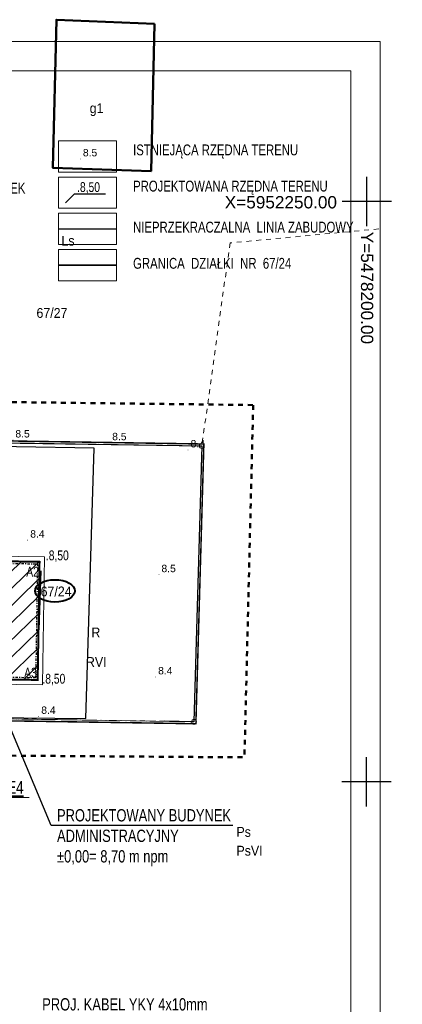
# Model space of a CAD drawing. Extents: x 5477991 to 5478204, y 5952118 to 5952269.
# Tile 9 of 9: x 5478165 to 5478204, y 5952168 to 5952268. Entities that reach past the tile are written whole.
import ezdxf
from ezdxf import colors
from ezdxf.entities.mleader import LeaderData, LeaderLine
from ezdxf.enums import TextEntityAlignment as Align
from ezdxf.math import Vec2, Vec3

# ---------------------------------------------------------------- set-up
doc = ezdxf.new("R2010")
doc.units = 0
doc.header["$LTSCALE"] = 0.5
for name, pattern in [('1 1', [2, 1, -1]), ('DASHDOT', [1, 0.5, -0.25, 0, -0.25]), ('EGKK', [4, 3, -1]), ('EGUG', [2, 1, -1])]:
    doc.linetypes.add(name, pattern=pattern)
doc.layers.get('0').update_dxf_attribs({"color": 251})
for name, color, linetype in [('--granica', 2, 'Continuous'), ('--OPISY', 7, 'Continuous'), ('--proj.bud', 7, 'Continuous'), ('--rzędne terenu', 7, 'Continuous'), ('-pkt tyczenia', 7, 'Continuous'), ('PARSI', 7, 'Continuous'), ('Strzałka', 251, 'Continuous'), ('Wymiarowanie', 7, 'Continuous')]:
    doc.layers.add(name, color=color, linetype=linetype)
for name, color, linetype, lineweight in [('--GRANICA DZIAŁKI', 2, 'Continuous', 40), ('--linia  zabudowy', 251, 'Continuous', 35), ('--tabelka rysunku', 7, 'Continuous', 0), ('--zagos.terenu', 7, 'Continuous', 30), ('--zagosp', 7, 'Continuous', 0), ('EGB', 251, 'Continuous', 20), ('EGB_O', 251, 'Continuous', 20), ('EGDE', 7, 'Continuous', 20), ('EGDE_O', 7, 'Continuous', 20), ('EGKK', 251, 'Continuous', 20), ('EGKK_O', 251, 'Continuous', 20), ('EGPG', 251, 'Continuous', 20), ('EGPG_O', 251, 'Continuous', 20), ('EGUG', 251, 'Continuous', 20), ('EGUG_O', 251, 'Continuous', 20), ('IE-zewnętrzne _wsp', 1, 'Continuous', 0), ('IE_wsp', 1, 'Continuous', 40), ('OTRN', 251, 'Continuous', 20), ('OTRN_O', 251, 'Continuous', 18)]:
    doc.layers.add(name, color=color, linetype=linetype, lineweight=lineweight)
doc.styles.add('1-500', font='arial.ttf', dxfattribs={"width": 0.75, "height": 1.25})
doc.styles.add('Arial', font='arial.ttf')
doc.styles.add('BDOT', font='Arial.ttf', dxfattribs={"width": 0.9})
doc.styles.add('EGBP', font='arial.ttf')
doc.styles.add('EGiB', font='Arial.ttf', dxfattribs={"width": 0.9})
doc.styles.add('MZSK', font='Arial.ttf', dxfattribs={"width": 0.9, "height": 0.75})
doc.styles.add('STYL-1', font='arial.ttf', dxfattribs={"width": 0.75})
doc.linetypes.add('LINIA ZAB2', pattern='A,0.4,[135,RODZLIN.shx,S=0.015,R=0,X=-0.1,Y=0],0.4', length=0.8)
doc.linetypes.add('OGRODZENIE1', pattern='A,0.4,-0.06,[143,RODZLIN.shx,S=0.012,R=0,X=0,Y=0],-0.06,0.4', length=0.92)

# ---------------------------------------------------------------- blocks, each defined once
blk = doc.blocks.new('EGPG_a')
at = {"color": 0}
blk.add_wipeout([(0.48, 0), (0.46, 0.15), (0.39, 0.28), (0.28, 0.39), (0.15, 0.46), (0, 0.48), (-0.15, 0.46), (-0.28, 0.39), (-0.39, 0.28), (-0.46, 0.15), (-0.48, 0), (-0.46, -0.15), (-0.39, -0.28), (-0.28, -0.39), (-0.15, -0.46), (0, -0.48), (0.15, -0.46), (0.28, -0.39), (0.39, -0.28), (0.46, -0.15)], dxfattribs=at).dxf.layer = 'EGPG'
at = {"layer": 'EGPG', "color": 0, "lineweight": 18}
blk.add_circle((0, 0, 1), 0.5, dxfattribs=at)
at = {"layer": 'EGPG_O', "color": 0, "style": 'EGBP'}
blk.add_attdef('NRP', (0.98, 0.52), '', height=1.5, dxfattribs=at)
blk = doc.blocks.new('OTRN')
at = {"layer": 'OTRN', "color": 0, "const_width": 0.09}
blk.add_lwpolyline([(-0.04, 0, 1), (0.04, 0, 1)], format="xyb", close=True, dxfattribs=at)
at = {"layer": 'OTRN_O', "color": 0, "style": 'BDOT'}
blk.add_attdef('RZEDNA', (0.51, 0.52), '', height=1.5, dxfattribs=at)
blk = doc.blocks.new('mzsk')
at = {"layer": 'PARSI', "color": 0}
for p, q in [((0, -5), (0, 5)), ((5, 0), (-5, 0))]:
    blk.add_line(p, q, dxfattribs=at)
blk = doc.blocks.new('_None')
blk = doc.blocks.new('Kancelariax2')
at = {"linetype": 'ByBlock'}
h = blk.add_hatch(dxfattribs=at)
h.set_pattern_fill('ANSI31', color=256, scale=10, style=0)
h.set_pattern_definition([(45, (-5478255.8995, -5952144.8831), (-0.88388347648, 0.88388347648), [])])
h.paths.add_polyline_path([(12, 6.844), (0, 6.844), (0, 0), (4.094, 0), (4.094, 1.2), (7.906, 1.2), (7.906, 0), (12, 0)])
at = {"linetype": 'Continuous', "const_width": 0.2}
blk.add_lwpolyline([(12, 6.844), (0, 6.844), (0, 0), (4.094, 0), (4.094, 1.2), (7.906, 1.2), (7.906, 0), (12, 0)], close=True, dxfattribs=at)
at = {"linetype": 'DASHDOT'}
blk.add_lwpolyline([(11.791, 6.634), (0.209, 6.634), (0.209, 0.209), (3.885, 0.209), (3.885, 1.41), (8.116, 1.41), (8.116, 0.209), (11.791, 0.209)], close=True, dxfattribs=at)

msp = doc.modelspace()

# ---------------------------------------------------------------- linework, layer by layer
at = {"layer": '--granica', "lineweight": 40}
msp.add_ellipse((5478168.286, 5952210.453), major_axis=(-2.027, 0), ratio=0.562893, dxfattribs=at)
msp.add_ellipse((5478168.286, 5952210.453), major_axis=(-2.027, 0), ratio=0.562893, dxfattribs=at)
at = {"layer": '--GRANICA DZIAŁKI', "linetype": 'Continuous', "lineweight": 35, "flags": 128}
msp.add_lwpolyline([(5478168.658, 5952243.548), (5478174.548, 5952243.548)], dxfattribs=at)
at = {"layer": '--linia  zabudowy', "linetype": 'LINIA ZAB2', "lineweight": 30, "ltscale": 5}
msp.add_lwpolyline([(5478168.658, 5952247.224), (5478174.548, 5952247.224)], dxfattribs=at)
at = {"layer": '--rzędne terenu', "linetype": 'ByBlock', "elevation": 10.26}
msp.add_lwpolyline([(5478173.427, 5952250.74), (5478170.24, 5952250.74), (5478169.373, 5952249.874)], dxfattribs=at)
at = {"layer": '--zagosp', "color": 0, "linetype": 'Continuous'}
for points in [[(5478168.658, 5952256.164), (5478174.548, 5952256.164), (5478174.548, 5952252.988), (5478168.658, 5952252.988)], [(5478168.658, 5952252.488), (5478174.548, 5952252.488), (5478174.548, 5952249.312), (5478168.658, 5952249.312)]]:
    msp.add_lwpolyline(points, close=True, dxfattribs=at)
at = {"layer": '--zagosp', "linetype": 'Continuous'}
for points in [[(5478168.658, 5952248.812), (5478174.548, 5952248.812), (5478174.548, 5952245.636), (5478168.658, 5952245.636)], [(5478168.658, 5952245.136), (5478174.548, 5952245.136), (5478174.548, 5952241.96), (5478168.658, 5952241.96)]]:
    msp.add_lwpolyline(points, close=True, dxfattribs=at)
msp.add_line((5478166.696, 5952206.493), (5478166.889, 5952212.49))
at = {"color": 0, "linetype": 'OGRODZENIE1', "lineweight": 30, "ltscale": 3}
msp.add_lwpolyline([(5478172.266, 5952224.961), (5478156.445, 5952225.209), (5478155.61, 5952197.657), (5478171.435, 5952197.485)], close=True, dxfattribs=at)
at = {"layer": 'EGB', "lineweight": 50}
msp.add_lwpolyline([(5478178.41, 5952268.06), (5478168.43, 5952268.47), (5478168.07, 5952253.44), (5478178.06, 5952253.1)], close=True, dxfattribs=at)
at = {"layer": 'EGDE', "lineweight": 18}
msp.add_lwpolyline([(5478138.643, 5952261.948), (5478135.96, 5952225.92), (5478183.22, 5952225.18), (5478182.42, 5952197.17), (5478135.06, 5952197.9), (5478134.54, 5952169.916)], dxfattribs=at)
msp.add_lwpolyline([(5478135.06, 5952197.9), (5478182.42, 5952197.17), (5478183.22, 5952225.18), (5478135.96, 5952225.92)], close=True, dxfattribs=at)
at = {"layer": 'EGKK', "linetype": 'EGKK', "lineweight": 18}
msp.add_lwpolyline([(5478135.06, 5952197.9), (5478182.42, 5952197.17), (5478183.22, 5952225.18), (5478135.96, 5952225.92)], close=True, dxfattribs=at)
at = {"layer": 'EGUG', "linetype": 'EGUG', "lineweight": 18}
msp.add_lwpolyline([(5478135.06, 5952197.9), (5478182.42, 5952197.17), (5478183.22, 5952225.18), (5478135.96, 5952225.92)], close=True, dxfattribs=at)

# ---------------------------------------------------------------- block references
at = {"layer": 'OTRN', "xscale": 0.5, "yscale": 0.5, "zscale": 0.5}
for p, values in [((5478170.873, 5952254.33, 8.46), {'RZEDNA': '8.5'}), ((5478164.01, 5952225.78, 8.522), {'RZEDNA': '8.5'}), ((5478173.85, 5952225.5, 8.534), {'RZEDNA': '8.5'}), ((5478181.82, 5952224.77, 8.442), {'RZEDNA': '8.4'}), ((5478165.52, 5952215.61, 8.396), {'RZEDNA': '8.4'}), ((5478178.86, 5952212.1, 8.46), {'RZEDNA': '8.5'}), ((5478178.52, 5952201.72, 8.365), {'RZEDNA': '8.4'}), ((5478166.64, 5952197.71, 8.351), {'RZEDNA': '8.4'})]:
    msp.add_blockref('OTRN', p, dxfattribs=at).add_auto_attribs(values)
at = {"layer": 'PARSI', "xscale": 0.5, "yscale": 0.5, "zscale": 0.5}
for p in [(5478200, 5952250), (5478199.959, 5952191.067)]:
    msp.add_blockref('mzsk', p, dxfattribs=at)

# ---------------------------------------------------------------- texts
at = {"layer": '--OPISY', "insert": (5478168.5, 5952188.294), "char_height": 1.25, "width": 27.21426, "attachment_point": 1, "line_spacing_factor": 0.8, "style": '1-500'}
msp.add_mtext('\\pxsm1,;PROJEKTOWANY BUDYNEK  ADMINISTRACYJNY \\P{\\C1;%%P0,00= 8,70 m npm}', dxfattribs=at)
at = {"layer": '--rzędne terenu', "char_height": 1, "width": 11.893, "attachment_point": 1, "style": 'STYL-1'}
for insert in [(5478170.536, 5952251.968), (5478167.364, 5952214.567, -10.26), (5478167.008, 5952202.038, -10.26)]:
    msp.add_mtext('.8,50 ', dxfattribs=dict(at, insert=insert))
at = {"layer": '--zagos.terenu', "linetype": 'Continuous', "insert": (5478179.588, 5952251.91), "char_height": 1.1, "width": 59.72916, "attachment_point": 2, "rotation": 0, "style": '1-500'}
msp.add_mtext('\\pxql;PROJEKTOWANY BUDYNEK', dxfattribs=at)
at = {"layer": '--zagosp', "linetype": 'Continuous', "char_height": 1.1, "attachment_point": 1, "style": 'STYL-1'}
for s, insert, width in [('ISTNIEJĄCA RZĘDNA TERENU', (5478176.23, 5952255.795), 23.58835), ('PROJEKTOWANA RZĘDNA TERENU', (5478176.23, 5952252.12), 23.58835), ('NIEPRZEKRACZALNA  LINIA ZABUDOWY', (5478176.23, 5952247.954), 30.9482), ('WEJŚCIE DO BUDYNKU', (5478149.486, 5952244.268), 19.40385), ('GRANICA  DZIAŁKI  NR  67/24', (5478176.23, 5952244.278), 19.40385)]:
    msp.add_mtext(s, dxfattribs=dict(at, insert=insert, width=width))
at = {"layer": '-pkt tyczenia', "char_height": 1, "width": 239.75086, "attachment_point": 7, "style": '1-500'}
for s, insert in [('A2', (5478165.374, 5952211.905)), ('A3', (5478165.159, 5952201.645))]:
    msp.add_mtext(s, dxfattribs=dict(at, insert=insert))
at = {"layer": 'EGB_O', "insert": (5478172.52, 5952259.33), "char_height": 1, "attachment_point": 5, "style": 'EGiB'}
msp.add_mtext('g1', dxfattribs=at)
at = {"layer": 'EGDE_O', "char_height": 1, "attachment_point": 7, "style": 'EGiB'}
for s, insert in [('67/27', (5478166.409, 5952238.173)), ('67/24', (5478166.832, 5952209.888))]:
    msp.add_mtext(s, dxfattribs=dict(at, insert=insert))
at = {"layer": 'EGKK_O', "insert": (5478168.95, 5952246.518), "char_height": 1, "width": 0.32741, "attachment_point": 1, "style": 'EGiB'}
msp.add_mtext('Ls\\P', dxfattribs=at)
at = {"layer": 'EGKK_O', "char_height": 1, "attachment_point": 1, "style": 'EGiB'}
for s, insert in [('RVI', (5478171.441, 5952203.738)), ('PsVI', (5478186.74, 5952184.57))]:
    msp.add_mtext(s, dxfattribs=dict(at, insert=insert))
at = {"layer": 'EGUG_O', "char_height": 1, "attachment_point": 7, "style": 'EGiB'}
for s, insert in [('R', (5478171.991, 5952205.738)), ('Ps', (5478186.74, 5952185.47))]:
    msp.add_mtext(s, dxfattribs=dict(at, insert=insert))
at = {"layer": 'IE-zewnętrzne _wsp', "insert": (5478166.993, 5952169.095), "char_height": 1.25, "width": 30.9482, "attachment_point": 1, "style": 'STYL-1'}
msp.add_mtext('PROJ. KABEL YKY 4x10mm', dxfattribs=at)
at = {"layer": 'Wymiarowanie', "style": 'MZSK'}
msp.add_text('X=5952250.00', height=1.25, dxfattribs=at).set_placement((5478185.548, 5952248.93), align=Align.BOTTOM_LEFT)
msp.add_text('Y=5478200.00', height=1.25, rotation=270, dxfattribs=at).set_placement((5478200.646, 5952235.526), align=Align.TOP_RIGHT)

# ---------------------------------------------------------------- next in the draw order: block references
at = {"layer": 'EGPG', "xscale": 0.5, "yscale": 0.5, "zscale": 0.5, "rotation": 360}
for p in [(5478183.22, 5952225.18), (5478182.42, 5952197.17)]:
    msp.add_blockref('EGPG_a', p, dxfattribs=at)

# ---------------------------------------------------------------- next in the draw order: linework, layer by layer
at = {"layer": '--granica', "lineweight": 40, "const_width": 0.15, "flags": 128}
msp.add_lwpolyline([(5478135.766, 5952226.123), (5478183.426, 5952225.377), (5478182.614, 5952196.967), (5478134.854, 5952197.703)], close=True, dxfattribs=at)
at = {"layer": '--OPISY'}
msp.add_lwpolyline([(5478186.359, 5952186.641), (5478167.886, 5952186.641), (5478158.626, 5952208.748)], dxfattribs=at)
at = {"layer": '--tabelka rysunku', "linetype": 'Continuous'}
for points in [[(5477991.358, 5952117.761), (5478201.358, 5952117.761), (5478201.358, 5952266.261), (5477991.358, 5952266.261)], [(5478003.358, 5952120.761), (5478198.358, 5952120.761), (5478198.358, 5952263.261), (5478003.358, 5952263.261)]]:
    msp.add_lwpolyline(points, close=True, dxfattribs=at)
for p, q in [((5478149.96, 5952225.701), (5478183.22, 5952225.18)), ((5478183.22, 5952225.18), (5478182.42, 5952197.17)), ((5478182.42, 5952197.17), (5478179.42, 5952197.216))]:
    msp.add_line(p, q)
at = {"layer": 'EGUG', "linetype": 'EGUG', "lineweight": 18}
msp.add_lwpolyline([(5478201.197, 5952247.222), (5478186.09, 5952245.8), (5478183.22, 5952225.18), (5478182.42, 5952197.17), (5478135.06, 5952197.9), (5478134.54, 5952169.967)], dxfattribs=at)
at = {"layer": 'Strzałka', "linetype": '1 1', "lineweight": 50, "flags": 128}
msp.add_lwpolyline([(5478188.435, 5952229.332), (5478187.552, 5952193.554), (5478113.251, 5952194.092), (5478113.161, 5952230.256), (5478188.435, 5952229.332), (5478188.435, 5952229.332)], dxfattribs=at)

# ---------------------------------------------------------------- next in the draw order: leaders
at = {"layer": 'IE_wsp', "lineweight": 15}
ml = msp.add_multileader_mtext('Standard', dxfattribs=at)
ml.set_content('{\\L\\W0.75;E4}', color=1, style='Arial')
ml.set_leader_properties(color=256, lineweight=18)
ml.set_arrow_properties(name='NONE')
ml.build(insert=Vec2(0, 0))
ml.multileader.update_dxf_attribs({"text_left_attachment_type": 8, "text_right_attachment_type": 8, "dogleg_length": 0.36, "arrow_head_size": 0.3})
ctx = ml.context
ctx.base_point, ctx.char_height, ctx.arrow_head_size, ctx.landing_gap_size, ctx.plane_origin = Vec3(5478163.516, 5952189.471), 1.3, 0.3, 0.09, Vec3(5478180.626, 5952168.984)
ctx.left_attachment, ctx.right_attachment, ctx.text_align_type = 8, 8, 2
notes = []
notes.append((ctx, [(0, (1, 1, 0), (5478163.156, 5952189.471), (1, 0), 0.36, [(0, [(5478160.958, 5952205.915)], 256, [])])]))
ctx.mtext.insert, ctx.mtext.alignment, ctx.mtext.flow_direction = Vec3(5478165.098, 5952191.156), 3, 5
ctx.mtext.has_bg_fill, ctx.mtext.bg_color, ctx.mtext.bg_scale_factor, ctx.mtext.bg_transparency, ctx.mtext.use_window_bg_color = 1, -1023410175, 1, 0, 1
for ctx, leaders in notes:
    for number, flags, end, landing, length, lines in leaders:
        leader = LeaderData()
        leader.index, (leader.has_last_leader_line, leader.has_dogleg_vector, leader.attachment_direction) = number, flags
        leader.last_leader_point, leader.dogleg_vector, leader.dogleg_length = Vec3(end), Vec3(landing), length
        for number, points, colour, breaks in lines:
            line = LeaderLine()
            line.index, line.vertices, line.color, line.breaks = number, Vec3.list(points), colors.encode_raw_color(colour), breaks
            leader.lines.append(line)
        ctx.leaders.append(leader)

# ---------------------------------------------------------------- next in the draw order: linework, layer by layer
at = {"layer": '--zagosp', "flags": 128}
msp.add_lwpolyline([(5478159.313, 5952209.434), (5478159.385, 5952214.027), (5478167.228, 5952213.904), (5478167.025, 5952200.906), (5478159.182, 5952201.029), (5478159.253, 5952205.622)], dxfattribs=at)

# ---------------------------------------------------------------- next in the draw order: block references
at = {"layer": '--proj.bud', "linetype": 'Continuous', "xscale": -1, "rotation": 269.102932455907}
msp.add_blockref('Kancelariax2', (5478159.689, 5952201.521), dxfattribs=at)

doc.saveas('drawing.dxf')
